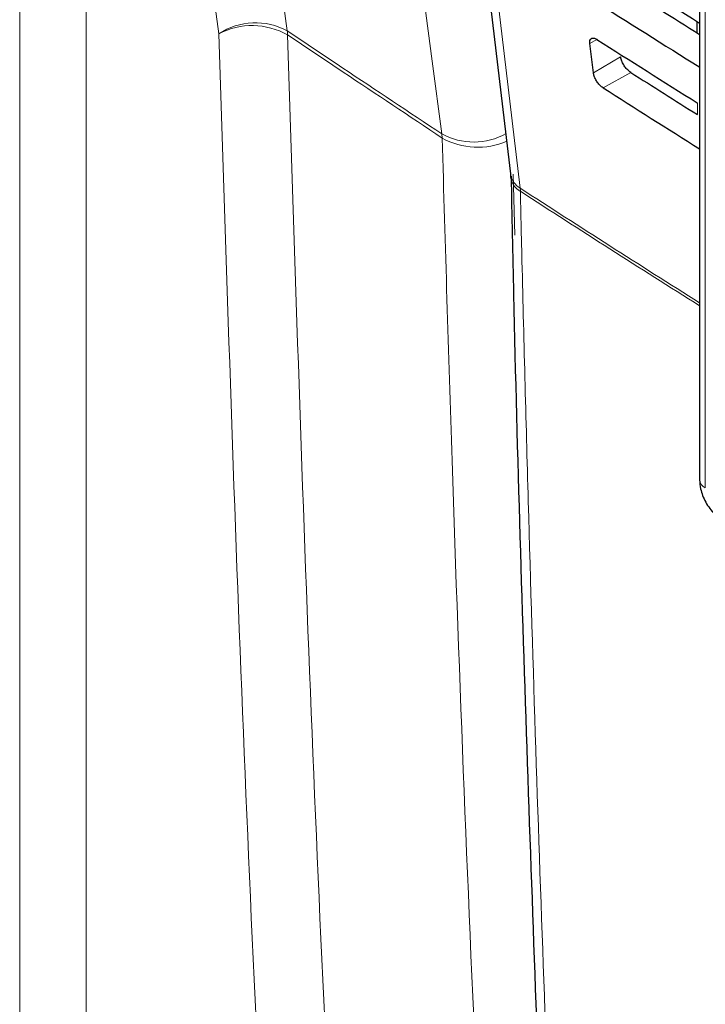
# Paper-space layout 'Blatt2' of a CAD drawing. Header units: millimetres. Extents: x 5 to 418, y 2 to 292.
# Tile 10 of 63: x 115 to 124, y 143 to 155. Entities that reach past the tile are written whole.
import ezdxf

# ---------------------------------------------------------------- set-up
doc = ezdxf.new("R2010")
doc.units = ezdxf.units.MM

psp = doc.layouts.new('Blatt2')

# ---------------------------------------------------------------- linework, layer by layer
at = {"color": 7, "linetype": 'Continuous', "lineweight": 18}
for p, q in [((115.248, 125.151), (115.248, 167.773)), ((116.108, 167.76), (116.108, 125.138)), ((124.113, 166.307), (124.113, 149.228)), ((124.039, 155.242), (124.039, 155.096)), ((122.711, 155.032), (122.621, 154.978)), ((123.018, 154.807), (122.667, 154.598)), ((123.149, 154.604), (122.791, 154.405)), ((124.011, 154.058), (124.011, 154.209)), ((120.711, 153.755), (120.707, 153.807)), ((121.628, 153.285), (121.652, 152.498)), ((121.722, 153.065), (121.719, 153.106))]:
    psp.add_line(p, q, dxfattribs=at)
at = {"color": 7, "linetype": 'Continuous', "lineweight": 25}
for p, q in [((120, 166.715), (121.594, 153.292)), ((124.04, 166.409), (124.04, 149.33)), ((124.002, 155.265), (124.002, 155.119)), ((122.667, 154.598), (122.621, 154.978))]:
    psp.add_line(p, q, dxfattribs=at)
at = {"color": 7, "linetype": 'Continuous', "lineweight": 18, "flags": 128}
for points in [[(116.88, 168.625), (117.008, 167.68), (117.521, 163.903), (118.033, 160.125), (118.708, 155.141)], [(117.824, 155.104), (117.384, 158.346), (116.919, 161.777), (116.222, 166.923), (116.108, 167.76)], [(120.707, 153.807), (120.583, 154.749), (120.087, 158.516), (119.591, 162.283), (118.936, 167.255)], [(120.126, 166.529), (120.216, 165.777), (120.573, 162.769), (121.719, 153.106)]]:
    psp.add_lwpolyline(points, dxfattribs=at)
at = {"color": 7, "linetype": 'Continuous', "lineweight": 18}
for centre, radius, start, end in [((118.297, 154.391), 0.855, 61.2556, 123.5737), ((118.254, 154.279), 0.931, 60.5079, 117.5428), ((118.225, 155.078), 0.488, 1.2958, 7.4727), ((121.119, 154.558), 0.856, 241.2737, 299.3017), ((121.169, 154.572), 0.937, 240.7485, 293.8884), ((121.852, 153.332), 0.262, 188.8721, 239.5969), ((121.838, 153.278), 0.243, 184.064, 241.5526), ((239.235, 334.303), 215.968, 237.03446, 237.76528), ((239.173, 334.159), 215.846, 237.03406, 237.76451), ((124.16, 149.338), 0.12, 184.1293, 247.1908)]:
    psp.add_arc(centre, radius, start, end, dxfattribs=at)
at = {"color": 7, "linetype": 'Continuous', "lineweight": 25}
for centre, major_axis, ratio, start_param, end_param in [((307.103, 256.139), (248.888, 3.83), 0.587275, 3.868213, 3.876956), ((306.283, 247.932), (247.118, -3.671), 0.567125, 3.885318, 3.891522), ((306.283, 247.931), (247.622, -3.679), 0.567125, 3.88542, 3.893756), ((307.102, 254.914), (248.688, 3.827), 0.587275, 3.868173, 3.875914), ((306.284, 246.707), (246.917, -3.668), 0.567125, 3.885277, 3.890463), ((306.283, 246.707), (247.422, -3.676), 0.567125, 3.885379, 3.892872)]:
    psp.add_ellipse(centre, major_axis=major_axis, ratio=ratio, start_param=start_param, end_param=end_param, dxfattribs=at)
at = {"color": 7, "linetype": 'Continuous', "lineweight": 18}
for points, knots in [([(119.251, 126.591), (118.995, 130.416), (118.55, 137.045), (118.098, 146.565), (117.915, 152.264), (117.824, 155.104)], [0, 0, 0, 0, 0.406337, 0.704191, 1, 1, 1, 1]), ([(118.708, 155.141), (118.948, 154.98), (119.613, 154.535), (120.281, 154.091), (120.707, 153.807)], [0, 0, 0, 0, 0.3608435, 1, 1, 1, 1]), ([(118.712, 155.089), (118.803, 152.251), (118.986, 146.556), (119.438, 137.045), (119.882, 130.421), (120.138, 126.599)], [0, 0, 0, 0, 0.295808, 0.593663, 1, 1, 1, 1]), ([(120.711, 153.755), (120.285, 154.039), (119.617, 154.483), (118.952, 154.928), (118.712, 155.089)], [0, 0, 0, 0, 0.63918, 1, 1, 1, 1]), ([(121.851, 128.921), (121.774, 130.138), (121.521, 134.161), (121.163, 141.036), (120.877, 148.108), (120.752, 152.363), (120.711, 153.755)], [0, 0, 0, 0, 0.148542, 0.49104, 0.833505, 1, 1, 1, 1]), ([(121.722, 153.065), (121.728, 152.797), (121.759, 151.456), (121.907, 145.838), (122.196, 137.872), (122.565, 131.054), (122.707, 128.437)], [0, 0, 0, 0, 0.032288, 0.161438, 0.678067, 1, 1, 1, 1])]:
    psp.add_open_spline(points, degree=3, knots=knots, dxfattribs=at)
at = {"color": 7, "linetype": 'Continuous', "lineweight": 25}
for points, knots in [([(122.621, 154.978), (122.62, 154.985), (122.619, 155.005), (122.625, 155.031), (122.644, 155.049), (122.673, 155.051), (122.698, 155.04), (122.712, 155.032), (122.713, 155.031)], [0, 0, 0, 0, 0.108574, 0.325646, 0.543303, 0.76035, 0.97561, 1, 1, 1, 1]), ([(123.149, 154.604), (123.143, 154.609), (123.123, 154.622), (123.091, 154.655), (123.057, 154.701), (123.032, 154.752), (123.021, 154.787), (123.019, 154.805), (123.018, 154.807)], [0, 0, 0, 0, 0.110414, 0.322446, 0.533936, 0.745989, 0.95973, 1, 1, 1, 1]), ([(122.791, 154.405), (122.785, 154.409), (122.767, 154.421), (122.737, 154.452), (122.704, 154.496), (122.68, 154.544), (122.67, 154.578), (122.668, 154.595), (122.667, 154.598)], [0, 0, 0, 0, 0.104817, 0.316872, 0.528361, 0.740382, 0.954071, 1, 1, 1, 1]), ([(121.593, 153.288), (121.593, 153.284), (121.595, 153.275), (121.595, 153.256), (121.596, 153.243)], [0, 0, 0, 0, 0.36939, 1, 1, 1, 1]), ([(121.602, 153.261), (121.612, 152.752), (121.665, 150.142), (121.811, 145.467), (122.046, 139.238), (122.304, 133.625), (122.505, 130.104), (122.589, 128.633)], [0, 0, 0, 0, 0.061225, 0.313593, 0.566097, 0.818699, 1, 1, 1, 1]), ([(124.04, 149.33), (124.043, 149.291), (124.05, 149.194), (124.113, 149.037), (124.217, 148.893), (124.305, 148.832), (124.342, 148.807)], [0, 0, 0, 0, 0.187821, 0.477899, 0.78076, 1, 1, 1, 1])]:
    psp.add_open_spline(points, degree=3, knots=knots, dxfattribs=at)

doc.saveas('drawing.dxf')
